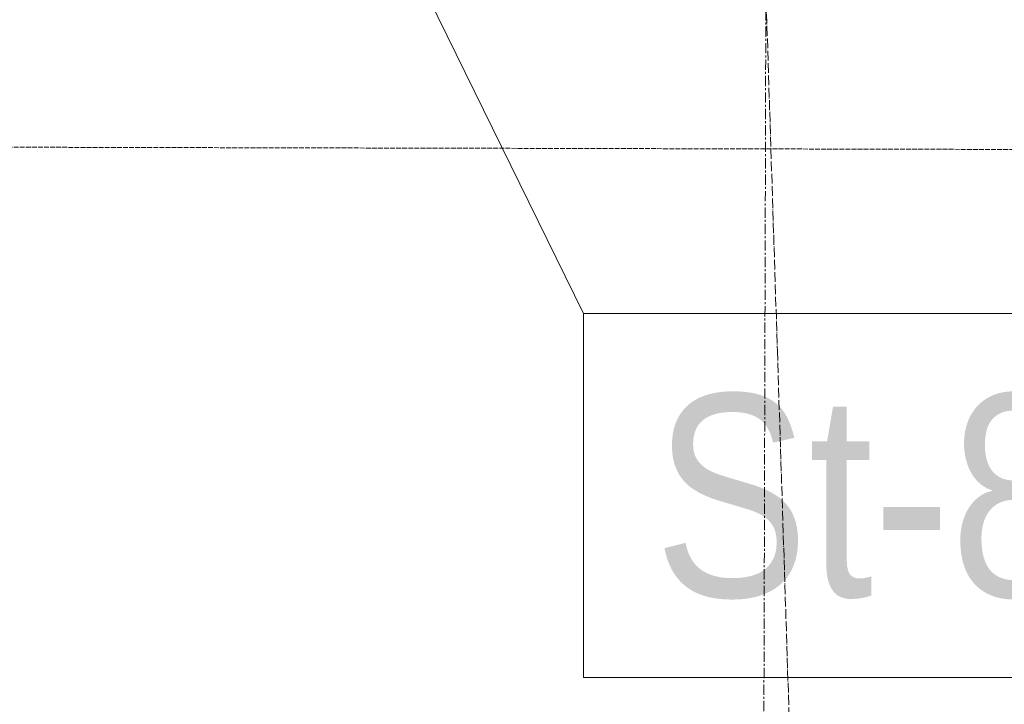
# Model space of a CAD drawing. Header units: millimetres. Extents: x -15129 to 9171, y -18789 to 5877.
# Tile 147 of 256: x -604 to 4, y -17268 to -16845. Entities that reach past the tile are written whole.
import ezdxf

# ---------------------------------------------------------------- set-up
doc = ezdxf.new("R2010")
doc.units = ezdxf.units.MM
for name, pattern in [('ACAD_ISO02W100', [15, 12, -3]), ('ACAD_ISO04W100', [30, 24, -3, 0, -3]), ('CENTER', [50.8, 31.75, -6.35, 6.35, -6.35])]:
    doc.linetypes.add(name, pattern=pattern)
doc.layers.add('AS_Sciany betonowe', color=252, linetype='Continuous')
doc.layers.add('AS_Siatki', color=72, linetype='Continuous')
doc.styles.add('Arial Narrow', font='ARIALN.TTF', dxfattribs={"height": 5})

msp = doc.modelspace()

# ---------------------------------------------------------------- linework, layer by layer
at = {"color": 5, "linetype": 'CENTER', "lineweight": 13, "ltscale": 0.2}
msp.add_line((-137.21, -14665.24), (-145.62, -17746.56, 38010), dxfattribs=at)
at = {"color": 7, "lineweight": 13}
msp.add_line((-396.19, -16740.36), (-255.71, -17026.83), dxfattribs=at)
msp.add_lwpolyline([(-255.71, -17251.83), (106.91, -17251.83), (106.91, -17026.83), (-255.71, -17026.83), (-255.71, -17251.83)], dxfattribs=at)
at = {"layer": 'AS_Sciany betonowe', "color": 145, "linetype": 'ACAD_ISO02W100', "lineweight": 13, "ltscale": 0.25}
msp.add_line((-11227.69, -16900.22), (110.14, -16925.78), dxfattribs=at)
at = {"layer": 'AS_Siatki', "color": 20, "linetype": 'ACAD_ISO04W100', "lineweight": 13, "ltscale": 0.25}
for p, q in [((-216.55, -14540.22), (-136, -17050.07)), ((-136, -17050.07), (-136, -17050.02)), ((-136, -17050.02), (-127.99, -17299.89))]:
    msp.add_line(p, q, dxfattribs=at)

# ---------------------------------------------------------------- texts
at = {"color": 7, "lineweight": 13, "style": 'Arial Narrow'}
msp.add_text('St-8', height=125, dxfattribs=at).set_placement((-212.19, -17201.83))

doc.saveas('drawing.dxf')
